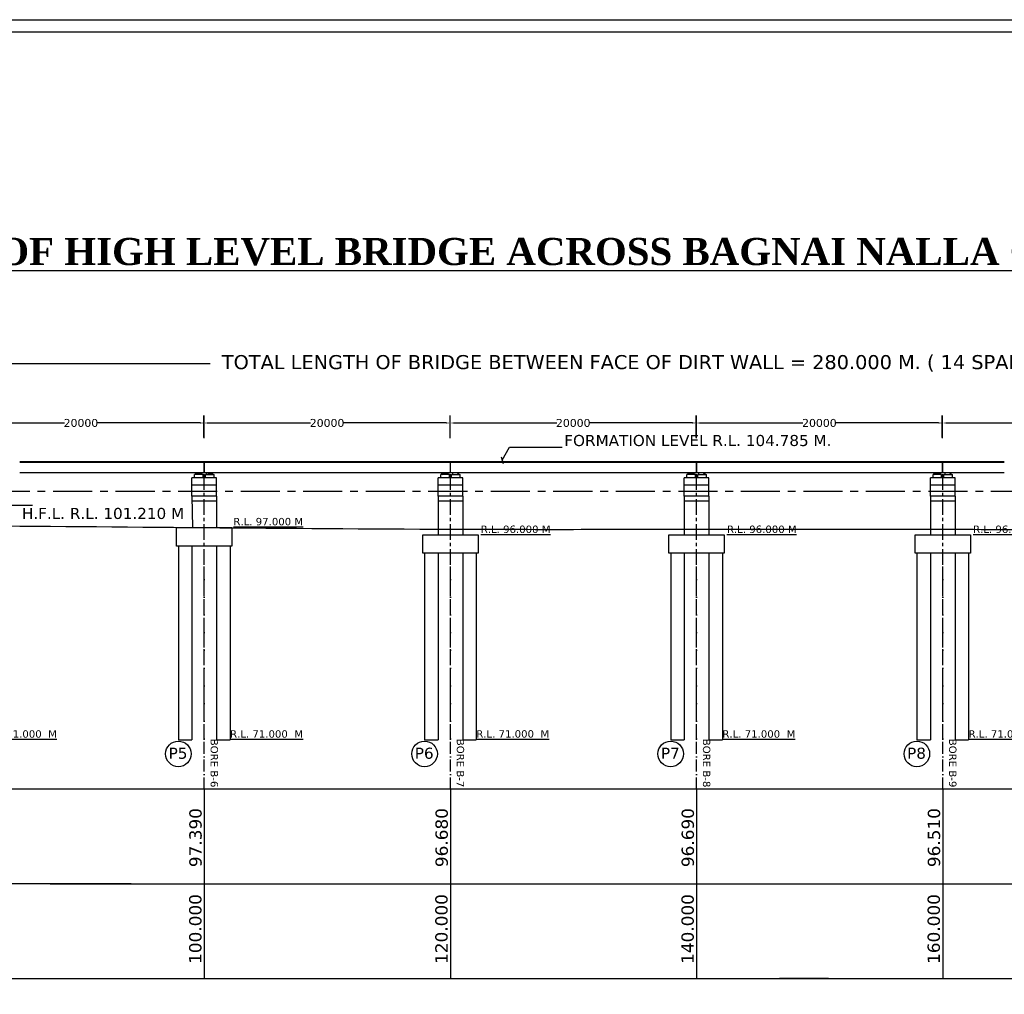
# Model space of a CAD drawing. Header units: millimetres. Extents: x -7746077780 to -3844657605, y -13315294818 to -6656873469.
# Tile 42 of 129: x -3872083861 to -3872043861, y -6657890382 to -6657850798. Entities that reach past the tile are written whole.
import ezdxf

# ---------------------------------------------------------------- set-up
doc = ezdxf.new("R2010")
doc.units = ezdxf.units.MM
doc.header["$MEASUREMENT"] = 0
doc.header["$PDMODE"] = 2
doc.linetypes.add('ACAD_ISO10W100', pattern=[18, 12, -3, 0, -3])
doc.linetypes.add('CENTER', pattern=[50.800000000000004, 31.75, -6.35, 6.35, -6.35])
for name, color, linetype in [('CHAINAGE', 7, 'Continuous'), ('H.F.L.', 7, 'Continuous'), ('SECTION', 7, 'Continuous'), ('TEX', 6, 'Continuous'), ('TEXT', 7, 'Continuous')]:
    doc.layers.add(name, color=color, linetype=linetype)
doc.styles.get("Standard").update_dxf_attribs({"font": 'verdana.ttf', "height": 250})
doc.dimstyles.new('Copy of ISO-25--------4', dxfattribs={"dimtxt": 200, "dimasz": 150, "dimexe": 300, "dimexo": 300, "dimgap": 0.02, "dimtad": 0, "dimtih": 1, "dimtoh": 1, "dimdec": 0, "dimlfac": 4, "dimdsep": 46, "dimtxsty": 'Standard', "dimcen": 150, "dimclrd": 1, "dimclre": 1, "dimclrt": 1, "dimadec": 0, "dimazin": 0, "dimtfac": 1, "dimtdec": 0, "dimtmove": 2, "dimatfit": 3, "dimfxl": 0, "dimarcsym": 0})
doc.dimstyles.new('ISO-25', dxfattribs={"dimtxt": 250, "dimasz": 200, "dimexe": 200, "dimexo": 200, "dimgap": 0.02, "dimtad": 0, "dimtih": 1, "dimtoh": 1, "dimdec": 0, "dimdsep": 46, "dimtxsty": 'Standard', "dimblk": 'OBLIQUE', "dimcen": 150, "dimclrd": 1, "dimclre": 1, "dimclrt": 1, "dimadec": 0, "dimazin": 0, "dimtfac": 1, "dimtdec": 0, "dimtmove": 2, "dimatfit": 3, "dimldrblk": 'OBLIQUE', "dimfxl": 0, "dimarcsym": 0})

# ---------------------------------------------------------------- blocks, each defined once
blk = doc.blocks.new('*D620')
at = {"layer": 'Defpoints', "color": 0, "ltscale": 20, "transparency": 16777216}
for p in [(-3872076379.489097, -6657867177.9849), (-3872086368.083364, -6657868099.066536), (-3872076379.489097, -6657868067.9849)]:
    blk.add_point(p, dxfattribs=at)
at = {"layer": 'TEX', "color": 1, "lineweight": -2, "ltscale": 20, "transparency": 16777216}
for p, q in [((-3872086368.083364, -6657867799.066536), (-3872086368.083364, -6657866877.9849)), ((-3872086218.083364, -6657867177.9849), (-3872082044.50299, -6657867177.9849)), ((-3872076529.489097, -6657867177.9849), (-3872080703.06947, -6657867177.9849)), ((-3872076379.489097, -6657867767.9849), (-3872076379.489097, -6657866877.9849))]:
    blk.add_line(p, q, dxfattribs=at)
at = {"layer": 'TEX', "color": 1, "ltscale": 20, "transparency": 16777216}
for points in [[(-3872086218.083364, -6657867152.9849), (-3872086218.083364, -6657867202.9849), (-3872086368.083364, -6657867177.9849)], [(-3872076529.489097, -6657867152.9849), (-3872076529.489097, -6657867202.9849), (-3872076379.489097, -6657867177.9849)]]:
    blk.add_solid(points, dxfattribs=at)
at = {"layer": 'TEX', "color": 1, "ltscale": 20, "transparency": 16777216, "insert": (-3872081373.78623, -6657867177.9849), "char_height": 250, "width": 3757.989820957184, "attachment_point": 5}
blk.add_mtext('{\\H1.2857x;20000}', dxfattribs=at)
blk = doc.blocks.new('*D621')
at = {"layer": 'Defpoints', "color": 0, "ltscale": 20, "transparency": 16777216}
for p in [(-3872066379.489105, -6657867177.984941), (-3872076368.083372, -6657868099.066578), (-3872066379.489105, -6657868067.984941)]:
    blk.add_point(p, dxfattribs=at)
at = {"layer": 'TEX', "color": 1, "lineweight": -2, "ltscale": 20, "transparency": 16777216}
for p, q in [((-3872076368.083372, -6657867799.066578), (-3872076368.083372, -6657866877.984941)), ((-3872076218.083372, -6657867177.984941), (-3872072044.502998, -6657867177.984941)), ((-3872066529.489105, -6657867177.984941), (-3872070703.069479, -6657867177.984941)), ((-3872066379.489105, -6657867767.984941), (-3872066379.489105, -6657866877.984941))]:
    blk.add_line(p, q, dxfattribs=at)
at = {"layer": 'TEX', "color": 1, "ltscale": 20, "transparency": 16777216}
for points in [[(-3872076218.083372, -6657867152.984941), (-3872076218.083372, -6657867202.984941), (-3872076368.083372, -6657867177.984941)], [(-3872066529.489105, -6657867152.984941), (-3872066529.489105, -6657867202.984941), (-3872066379.489105, -6657867177.984941)]]:
    blk.add_solid(points, dxfattribs=at)
at = {"layer": 'TEX', "color": 1, "ltscale": 20, "transparency": 16777216, "insert": (-3872071373.786239, -6657867177.984941), "char_height": 250, "width": 3757.989820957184, "attachment_point": 5}
blk.add_mtext('{\\H1.2857x;20000}', dxfattribs=at)
blk = doc.blocks.new('*D622')
at = {"layer": 'Defpoints', "color": 0, "ltscale": 20, "transparency": 16777216}
for p in [(-3872056379.489097, -6657867177.984878), (-3872066368.083363, -6657868099.066514), (-3872056379.489097, -6657868067.984878)]:
    blk.add_point(p, dxfattribs=at)
at = {"layer": 'TEX', "color": 1, "lineweight": -2, "ltscale": 20, "transparency": 16777216}
for p, q in [((-3872066368.083363, -6657867799.066514), (-3872066368.083363, -6657866877.984878)), ((-3872066218.083363, -6657867177.984878), (-3872062044.50299, -6657867177.984878)), ((-3872056529.489097, -6657867177.984878), (-3872060703.06947, -6657867177.984878)), ((-3872056379.489097, -6657867767.984878), (-3872056379.489097, -6657866877.984878))]:
    blk.add_line(p, q, dxfattribs=at)
at = {"layer": 'TEX', "color": 1, "ltscale": 20, "transparency": 16777216}
for points in [[(-3872066218.083363, -6657867152.984878), (-3872066218.083363, -6657867202.984878), (-3872066368.083363, -6657867177.984878)], [(-3872056529.489097, -6657867152.984878), (-3872056529.489097, -6657867202.984878), (-3872056379.489097, -6657867177.984878)]]:
    blk.add_solid(points, dxfattribs=at)
at = {"layer": 'TEX', "color": 1, "ltscale": 20, "transparency": 16777216, "insert": (-3872061373.78623, -6657867177.984878), "char_height": 250, "width": 3757.989820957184, "attachment_point": 5}
blk.add_mtext('{\\H1.2857x;20000}', dxfattribs=at)
blk = doc.blocks.new('*D623')
at = {"layer": 'Defpoints', "color": 0, "ltscale": 20, "transparency": 16777216}
for p in [(-3872046379.489105, -6657867177.984937), (-3872056368.083371, -6657868099.066573), (-3872046379.489105, -6657868067.984937)]:
    blk.add_point(p, dxfattribs=at)
at = {"layer": 'TEX', "color": 1, "lineweight": -2, "ltscale": 20, "transparency": 16777216}
for p, q in [((-3872056368.083371, -6657867799.066573), (-3872056368.083371, -6657866877.984937)), ((-3872056218.083371, -6657867177.984937), (-3872052044.502997, -6657867177.984937)), ((-3872046529.489105, -6657867177.984937), (-3872050703.069478, -6657867177.984937)), ((-3872046379.489105, -6657867767.984937), (-3872046379.489105, -6657866877.984937))]:
    blk.add_line(p, q, dxfattribs=at)
at = {"layer": 'TEX', "color": 1, "ltscale": 20, "transparency": 16777216}
for points in [[(-3872056218.083371, -6657867152.984937), (-3872056218.083371, -6657867202.984937), (-3872056368.083371, -6657867177.984937)], [(-3872046529.489105, -6657867152.984937), (-3872046529.489105, -6657867202.984937), (-3872046379.489105, -6657867177.984937)]]:
    blk.add_solid(points, dxfattribs=at)
at = {"layer": 'TEX', "color": 1, "ltscale": 20, "transparency": 16777216, "insert": (-3872051373.786238, -6657867177.984937), "char_height": 250, "width": 3757.989820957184, "attachment_point": 5}
blk.add_mtext('{\\H1.2857x;20000}', dxfattribs=at)
blk = doc.blocks.new('*D624')
at = {"layer": 'Defpoints', "color": 0, "ltscale": 20, "transparency": 16777216}
for p in [(-3872036379.489105, -6657867177.984941), (-3872046368.083372, -6657868099.066577), (-3872036379.489105, -6657868067.984941)]:
    blk.add_point(p, dxfattribs=at)
at = {"layer": 'TEX', "color": 1, "lineweight": -2, "ltscale": 20, "transparency": 16777216}
for p, q in [((-3872046368.083372, -6657867799.066577), (-3872046368.083372, -6657866877.984941)), ((-3872046218.083372, -6657867177.984941), (-3872042044.502998, -6657867177.984941)), ((-3872036529.489105, -6657867177.984941), (-3872040703.069479, -6657867177.984941)), ((-3872036379.489105, -6657867767.984941), (-3872036379.489105, -6657866877.984941))]:
    blk.add_line(p, q, dxfattribs=at)
at = {"layer": 'TEX', "color": 1, "ltscale": 20, "transparency": 16777216}
for points in [[(-3872046218.083372, -6657867152.984941), (-3872046218.083372, -6657867202.984941), (-3872046368.083372, -6657867177.984941)], [(-3872036529.489105, -6657867152.984941), (-3872036529.489105, -6657867202.984941), (-3872036379.489105, -6657867177.984941)]]:
    blk.add_solid(points, dxfattribs=at)
at = {"layer": 'TEX', "color": 1, "ltscale": 20, "transparency": 16777216, "insert": (-3872041373.786239, -6657867177.984941), "char_height": 250, "width": 3757.989820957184, "attachment_point": 5}
blk.add_mtext('{\\H1.2857x;20000}', dxfattribs=at)
blk = doc.blocks.new('*D630')
at = {"layer": 'Defpoints', "color": 0, "ltscale": 20, "transparency": 16777216}
for p in [(-3871986367.617583, -6657864737.818651), (-3872126350.004935, -6657868789.066581), (-3871986366.533581, -6657868751.258024)]:
    blk.add_point(p, dxfattribs=at)
at = {"layer": 'TEX', "color": 1, "lineweight": -2, "ltscale": 20, "transparency": 16777216}
for p, q in [((-3872126350.085963, -6657868489.066592), (-3872126351.169965, -6657864475.627217)), ((-3872126201.088942, -6657864775.586693), (-3872076129.18158, -6657864762.062621)), ((-3871986517.617577, -6657864737.859165), (-3872036589.524941, -6657864751.383237)), ((-3871986366.614609, -6657868451.258036), (-3871986367.698611, -6657864437.818662))]:
    blk.add_line(p, q, dxfattribs=at)
at = {"layer": 'TEX', "color": 1, "ltscale": 20, "transparency": 16777216}
for points in [[(-3872126201.095694, -6657864750.586694), (-3872126201.08219, -6657864800.586692), (-3872126351.088937, -6657864775.627207)], [(-3871986517.624329, -6657864712.859166), (-3871986517.610825, -6657864762.859164), (-3871986367.617583, -6657864737.818651)]]:
    blk.add_solid(points, dxfattribs=at)
at = {"layer": 'TEX', "color": 1, "ltscale": 20, "transparency": 16777216, "insert": (-3872056359.35326, -6657864756.722929), "char_height": 250, "width": 54045.81381654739, "attachment_point": 5}
blk.add_mtext('{\\H2.2857x;TOTAL LENGTH OF BRIDGE BETWEEN FACE OF DIRT WALL = 280.000 M. ( 14 SPAN OF 20.000 M. )}', dxfattribs=at)

msp = doc.modelspace()

# ---------------------------------------------------------------- hatches: boundary and pattern name
at = {"linetype": 'Continuous', "ltscale": 0.05}
h = msp.add_hatch(dxfattribs=at)
h.set_pattern_fill('ANSI31', color=252, scale=100, style=0)
h.set_pattern_definition([(45, (-731753.3322410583, -638373.7280435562), (-8.838834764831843, 8.838834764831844), [])])
h.paths.add_polyline_path([(-3872076456.42355, -6657869201.51366), (-3872076456.42355, -6657869276.51366), (-3872076631.42355, -6657869276.513659), (-3872076631.42355, -6657869201.513659)])
h.paths.add_polyline_path([(-3872076631.42355, -6657869276.51366), (-3872076706.42355, -6657869276.51366), (-3872076706.42355, -6657869201.513659), (-3872076631.42355, -6657869201.513659)])
h = msp.add_hatch(dxfattribs=at)
h.set_pattern_fill('ANSI31', color=252, scale=100, style=0)
h.set_pattern_definition([(45.00000000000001, (-1935544086.260648, -3329047753.797543), (-8.838834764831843, 8.838834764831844), [])])
h.paths.add_polyline_path([(-3872076266.397799, -6657869201.51366), (-3872076266.397799, -6657869276.51366), (-3872076091.397799, -6657869276.513659), (-3872076091.397799, -6657869201.513659)])
h.paths.add_polyline_path([(-3872076091.397799, -6657869276.51366), (-3872076016.397799, -6657869276.51366), (-3872076016.397799, -6657869201.513659), (-3872076091.397799, -6657869201.513659)])
h = msp.add_hatch(dxfattribs=at)
h.set_pattern_fill('ANSI31', color=252, scale=100, style=0)
h.set_pattern_definition([(45, (-721753.3322410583, -638373.7280550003), (-8.838834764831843, 8.838834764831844), [])])
h.paths.add_polyline_path([(-3872066456.42355, -6657869201.513672), (-3872066456.42355, -6657869276.513672), (-3872066631.42355, -6657869276.51367), (-3872066631.42355, -6657869201.51367)])
h.paths.add_polyline_path([(-3872066631.42355, -6657869276.513672), (-3872066706.42355, -6657869276.513672), (-3872066706.42355, -6657869201.51367), (-3872066631.42355, -6657869201.51367)])
h = msp.add_hatch(dxfattribs=at)
h.set_pattern_fill('ANSI31', color=252, scale=100, style=0)
h.set_pattern_definition([(45.00000000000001, (-1935534086.260648, -3329047753.797554), (-8.838834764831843, 8.838834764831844), [])])
h.paths.add_polyline_path([(-3872066266.397799, -6657869201.513672), (-3872066266.397799, -6657869276.513672), (-3872066091.397799, -6657869276.51367), (-3872066091.397799, -6657869201.51367)])
h.paths.add_polyline_path([(-3872066091.397799, -6657869276.513672), (-3872066016.397799, -6657869276.513672), (-3872066016.397799, -6657869201.51367), (-3872066091.397799, -6657869201.51367)])
h = msp.add_hatch(dxfattribs=at)
h.set_pattern_fill('ANSI31', color=252, scale=100, style=0)
h.set_pattern_definition([(45, (-711753.3322410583, -638373.7280550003), (-8.838834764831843, 8.838834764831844), [])])
h.paths.add_polyline_path([(-3872056456.42355, -6657869201.513672), (-3872056456.42355, -6657869276.513672), (-3872056631.42355, -6657869276.51367), (-3872056631.42355, -6657869201.51367)])
h.paths.add_polyline_path([(-3872056631.42355, -6657869276.513672), (-3872056706.42355, -6657869276.513672), (-3872056706.42355, -6657869201.51367), (-3872056631.42355, -6657869201.51367)])
h = msp.add_hatch(dxfattribs=at)
h.set_pattern_fill('ANSI31', color=252, scale=100, style=0)
h.set_pattern_definition([(45.00000000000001, (-1935524086.260648, -3329047753.797554), (-8.838834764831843, 8.838834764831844), [])])
h.paths.add_polyline_path([(-3872056266.397799, -6657869201.513672), (-3872056266.397799, -6657869276.513672), (-3872056091.397799, -6657869276.51367), (-3872056091.397799, -6657869201.51367)])
h.paths.add_polyline_path([(-3872056091.397799, -6657869276.513672), (-3872056016.397799, -6657869276.513672), (-3872056016.397799, -6657869201.51367), (-3872056091.397799, -6657869201.51367)])
h = msp.add_hatch(dxfattribs=at)
h.set_pattern_fill('ANSI31', color=252, scale=100, style=0)
h.set_pattern_definition([(45, (-701753.3322410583, -638373.7280750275), (-8.838834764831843, 8.838834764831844), [])])
h.paths.add_polyline_path([(-3872046456.42355, -6657869201.513692), (-3872046456.42355, -6657869276.513692), (-3872046631.42355, -6657869276.51369), (-3872046631.42355, -6657869201.51369)])
h.paths.add_polyline_path([(-3872046631.42355, -6657869276.513692), (-3872046706.42355, -6657869276.513692), (-3872046706.42355, -6657869201.51369), (-3872046631.42355, -6657869201.51369)])
h = msp.add_hatch(dxfattribs=at)
h.set_pattern_fill('ANSI31', color=252, scale=100, style=0)
h.set_pattern_definition([(45.00000000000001, (-1935514086.260648, -3329047753.797574), (-8.838834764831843, 8.838834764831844), [])])
h.paths.add_polyline_path([(-3872046266.397799, -6657869201.513692), (-3872046266.397799, -6657869276.513692), (-3872046091.397799, -6657869276.51369), (-3872046091.397799, -6657869201.51369)])
h.paths.add_polyline_path([(-3872046091.397799, -6657869276.513692), (-3872046016.397799, -6657869276.513692), (-3872046016.397799, -6657869201.51369), (-3872046091.397799, -6657869201.51369)])

# ---------------------------------------------------------------- linework, layer by layer
at = {"color": 252, "linetype": 'Continuous', "ltscale": 0.05}
for p, q in [((-3872076366.410647, -6657868751.491381), (-3872083856.410647, -6657868751.491381)), ((-3872076366.410648, -6657868789.066542), (-3872083856.410647, -6657868789.06654)), ((-3872076366.410675, -6657869201.303206), (-3872076366.410675, -6657868751.491381)), ((-3872076366.410667, -6657869201.303218), (-3872076366.410666, -6657868751.491381)), ((-3872076366.410646, -6657869201.513649), (-3872076366.410646, -6657868751.491381)), ((-3872073866.410648, -6657868751.491392), (-3872076356.410684, -6657868751.491391)), ((-3872073866.410647, -6657868751.491394), (-3872076356.410684, -6657868751.491394)), ((-3872076356.410683, -6657869201.513669), (-3872076356.410684, -6657868751.491395)), ((-3872073866.410649, -6657868789.066553), (-3872076356.410684, -6657868789.066554)), ((-3872073866.410648, -6657868789.066555), (-3872076356.410684, -6657868789.066555)), ((-3872076356.410675, -6657869201.513661), (-3872076356.410675, -6657868751.491395)), ((-3872066366.410647, -6657868751.491392), (-3872073856.410647, -6657868751.491392)), ((-3872066366.410648, -6657868789.066553), (-3872073856.410647, -6657868789.066551)), ((-3872066366.410675, -6657869201.303218), (-3872066366.410675, -6657868751.491392)), ((-3872066366.410667, -6657869201.303229), (-3872066366.410666, -6657868751.491392)), ((-3872066366.410646, -6657869201.51366), (-3872066366.410646, -6657868751.491392)), ((-3872063866.410648, -6657868751.491404), (-3872066356.410684, -6657868751.491403)), ((-3872063866.410647, -6657868751.491405), (-3872066356.410684, -6657868751.491405)), ((-3872066356.410683, -6657869201.51368), (-3872066356.410684, -6657868751.491406)), ((-3872063866.410649, -6657868789.066565), (-3872066356.410684, -6657868789.066566)), ((-3872063866.410648, -6657868789.066566), (-3872066356.410684, -6657868789.066566)), ((-3872066356.410675, -6657869201.513673), (-3872066356.410675, -6657868751.491406)), ((-3872056366.410647, -6657868751.491404), (-3872063856.410647, -6657868751.491404)), ((-3872056366.410648, -6657868789.066565), (-3872063856.410647, -6657868789.066563)), ((-3872056366.410675, -6657869201.303218), (-3872056366.410675, -6657868751.491392)), ((-3872056366.410667, -6657869201.303229), (-3872056366.410666, -6657868751.491392)), ((-3872056366.410646, -6657869201.513672), (-3872056366.410646, -6657868751.491404)), ((-3872053866.410648, -6657868751.491404), (-3872056356.410684, -6657868751.491403)), ((-3872053866.410647, -6657868751.491405), (-3872056356.410684, -6657868751.491405)), ((-3872056356.410683, -6657869201.51368), (-3872056356.410684, -6657868751.491406)), ((-3872053866.410649, -6657868789.066565), (-3872056356.410684, -6657868789.066566)), ((-3872053866.410648, -6657868789.066566), (-3872056356.410684, -6657868789.066566)), ((-3872056356.410675, -6657869201.513673), (-3872056356.410675, -6657868751.491406)), ((-3872046366.410647, -6657868751.491404), (-3872053856.410647, -6657868751.491404)), ((-3872046366.410648, -6657868789.066565), (-3872053856.410647, -6657868789.066563)), ((-3872046366.410675, -6657869201.303238), (-3872046366.410675, -6657868751.491412)), ((-3872046366.410667, -6657869201.303249), (-3872046366.410666, -6657868751.491412)), ((-3872046366.410646, -6657869201.513672), (-3872046366.410646, -6657868751.491404)), ((-3872043866.410648, -6657868751.491424), (-3872046356.410684, -6657868751.491423)), ((-3872046356.410683, -6657869201.5137), (-3872046356.410684, -6657868751.491426)), ((-3872043866.410647, -6657868751.491426), (-3872046356.410684, -6657868751.491426)), ((-3872043866.410649, -6657868789.066585), (-3872046356.410684, -6657868789.066586)), ((-3872043866.410648, -6657868789.066586), (-3872046356.410684, -6657868789.066586)), ((-3872046356.410675, -6657869201.513693), (-3872046356.410675, -6657868751.491426)), ((-3872076366.410647, -6657869201.513649), (-3872083856.410647, -6657869201.513651)), ((-3872076861.410676, -6657870151.353549), (-3872076861.410676, -6657869401.35355)), ((-3872075861.410674, -6657869401.35355), (-3872076861.410676, -6657869401.35355)), ((-3872076036.410675, -6657869401.35355), (-3872076811.410675, -6657869401.35355)), ((-3872076406.410675, -6657869276.513659), (-3872076756.436424, -6657869276.513659)), ((-3872076756.436424, -6657869401.35355), (-3872076756.436424, -6657869276.513659)), ((-3872076706.42355, -6657869276.513659), (-3872076706.42355, -6657869201.513659)), ((-3872076706.42355, -6657869201.513659), (-3872076456.423549, -6657869201.513659)), ((-3872076456.42355, -6657869276.51366), (-3872076456.42355, -6657869201.51366)), ((-3872076406.410675, -6657869401.35355), (-3872076406.410675, -6657869276.513659)), ((-3872073866.410648, -6657869201.51366), (-3872076356.410684, -6657869201.51366)), ((-3872073866.410647, -6657869201.513662), (-3872076356.410684, -6657869201.513662)), ((-3872076316.410673, -6657869276.513659), (-3872075966.384924, -6657869276.513659)), ((-3872076316.410673, -6657869401.35355), (-3872076316.410673, -6657869276.513659)), ((-3872076266.397799, -6657869276.51366), (-3872076266.397799, -6657869201.51366)), ((-3872076016.397799, -6657869276.513659), (-3872076016.397799, -6657869201.513659)), ((-3872075966.384924, -6657869401.35355), (-3872075966.384924, -6657869276.513659)), ((-3872075861.410674, -6657870151.35355), (-3872075861.410674, -6657869401.35355)), ((-3872066366.410647, -6657869201.51366), (-3872073856.410647, -6657869201.513662)), ((-3872066861.410676, -6657870151.35356), (-3872066861.410676, -6657869401.353561)), ((-3872065861.410674, -6657869401.353561), (-3872066861.410676, -6657869401.353561)), ((-3872066036.410675, -6657869401.353561), (-3872066811.410675, -6657869401.353561)), ((-3872066406.410675, -6657869276.51367), (-3872066756.436424, -6657869276.51367)), ((-3872066756.436424, -6657869401.353561), (-3872066756.436424, -6657869276.51367)), ((-3872066706.42355, -6657869276.51367), (-3872066706.42355, -6657869201.51367)), ((-3872066706.42355, -6657869201.51367), (-3872066456.423549, -6657869201.51367)), ((-3872066456.42355, -6657869276.513672), (-3872066456.42355, -6657869201.513672)), ((-3872066406.410675, -6657869401.353561), (-3872066406.410675, -6657869276.51367)), ((-3872063866.410648, -6657869201.513672), (-3872066356.410684, -6657869201.513672)), ((-3872063866.410647, -6657869201.513674), (-3872066356.410684, -6657869201.513674)), ((-3872066316.410673, -6657869276.51367), (-3872065966.384924, -6657869276.51367)), ((-3872066316.410673, -6657869401.353561), (-3872066316.410673, -6657869276.51367)), ((-3872066266.397799, -6657869276.513672), (-3872066266.397799, -6657869201.513672)), ((-3872066016.397799, -6657869276.51367), (-3872066016.397799, -6657869201.51367)), ((-3872065966.384924, -6657869401.353561), (-3872065966.384924, -6657869276.51367)), ((-3872065861.410674, -6657870151.353561), (-3872065861.410674, -6657869401.353561)), ((-3872056366.410647, -6657869201.513672), (-3872063856.410647, -6657869201.513674)), ((-3872056861.410676, -6657870151.35356), (-3872056861.410676, -6657869401.353561)), ((-3872055861.410674, -6657869401.353561), (-3872056861.410676, -6657869401.353561)), ((-3872056036.410675, -6657869401.353561), (-3872056811.410675, -6657869401.353561)), ((-3872056406.410675, -6657869276.51367), (-3872056756.436424, -6657869276.51367)), ((-3872056756.436424, -6657869401.353561), (-3872056756.436424, -6657869276.51367)), ((-3872056706.42355, -6657869276.51367), (-3872056706.42355, -6657869201.51367)), ((-3872056706.42355, -6657869201.51367), (-3872056456.423549, -6657869201.51367)), ((-3872056456.42355, -6657869276.513672), (-3872056456.42355, -6657869201.513672)), ((-3872056406.410675, -6657869401.353561), (-3872056406.410675, -6657869276.51367)), ((-3872053866.410648, -6657869201.513672), (-3872056356.410684, -6657869201.513672)), ((-3872053866.410647, -6657869201.513674), (-3872056356.410684, -6657869201.513674)), ((-3872056316.410673, -6657869276.51367), (-3872055966.384924, -6657869276.51367)), ((-3872056316.410673, -6657869401.353561), (-3872056316.410673, -6657869276.51367)), ((-3872056266.397799, -6657869276.513672), (-3872056266.397799, -6657869201.513672)), ((-3872056016.397799, -6657869276.51367), (-3872056016.397799, -6657869201.51367)), ((-3872055966.384924, -6657869401.353561), (-3872055966.384924, -6657869276.51367)), ((-3872055861.410674, -6657870151.353561), (-3872055861.410674, -6657869401.353561)), ((-3872046366.410647, -6657869201.513672), (-3872053856.410647, -6657869201.513674)), ((-3872046861.410676, -6657870151.35358), (-3872046861.410676, -6657869401.353581)), ((-3872045861.410674, -6657869401.353581), (-3872046861.410676, -6657869401.353581)), ((-3872046036.410675, -6657869401.353581), (-3872046811.410675, -6657869401.353581)), ((-3872046406.410675, -6657869276.51369), (-3872046756.436424, -6657869276.51369)), ((-3872046756.436424, -6657869401.353581), (-3872046756.436424, -6657869276.51369)), ((-3872046706.42355, -6657869276.51369), (-3872046706.42355, -6657869201.51369)), ((-3872046706.42355, -6657869201.51369), (-3872046456.423549, -6657869201.51369)), ((-3872046456.42355, -6657869276.513692), (-3872046456.42355, -6657869201.513692)), ((-3872046406.410675, -6657869401.353581), (-3872046406.410675, -6657869276.51369)), ((-3872043866.410648, -6657869201.513692), (-3872046356.410684, -6657869201.513692)), ((-3872043866.410647, -6657869201.513694), (-3872046356.410684, -6657869201.513694)), ((-3872046316.410673, -6657869276.51369), (-3872045966.384924, -6657869276.51369)), ((-3872046316.410673, -6657869401.353581), (-3872046316.410673, -6657869276.51369)), ((-3872046266.397799, -6657869276.513692), (-3872046266.397799, -6657869201.513692)), ((-3872046016.397799, -6657869276.51369), (-3872046016.397799, -6657869201.51369)), ((-3872045966.384924, -6657869401.353581), (-3872045966.384924, -6657869276.51369)), ((-3872045861.410674, -6657870151.353581), (-3872045861.410674, -6657869401.353581)), ((-3872075861.410673, -6657869701.353551), (-3872076861.410676, -6657869701.353551)), ((-3872065861.410673, -6657869701.353562), (-3872066861.410676, -6657869701.353562)), ((-3872055861.410673, -6657869701.353562), (-3872056861.410676, -6657869701.353562)), ((-3872045861.410673, -6657869701.353582), (-3872046861.410676, -6657869701.353582)), ((-3872075861.410674, -6657870151.353551), (-3872076861.410676, -6657870151.35355)), ((-3872076861.410676, -6657870151.35355), (-3872076847.329126, -6657871420.116226)), ((-3872075861.410674, -6657870351.35355), (-3872076861.410675, -6657870351.353554)), ((-3872075861.410674, -6657870151.353551), (-3872075861.410674, -6657871424.301474)), ((-3872065861.410674, -6657870151.353562), (-3872066861.410676, -6657870151.353561)), ((-3872066861.410676, -6657870151.353561), (-3872066861.410676, -6657871717.399917)), ((-3872065861.410674, -6657870351.353561), (-3872066861.410675, -6657870351.353565)), ((-3872065861.410674, -6657870151.353562), (-3872065861.410674, -6657871717.399917)), ((-3872055861.410674, -6657870151.353562), (-3872056861.410676, -6657870151.353561)), ((-3872056861.410676, -6657870151.353561), (-3872056861.410676, -6657871717.399917)), ((-3872055861.410674, -6657870351.353561), (-3872056861.410675, -6657870351.353565)), ((-3872055861.410674, -6657870151.353562), (-3872055861.410674, -6657871717.399917)), ((-3872045861.410674, -6657870151.353582), (-3872046861.410676, -6657870151.353581)), ((-3872046861.410676, -6657870151.353581), (-3872046861.410676, -6657871717.399937)), ((-3872045861.410674, -6657870351.353581), (-3872046861.410675, -6657870351.353585)), ((-3872045861.410674, -6657870151.353582), (-3872045861.410674, -6657871717.399937)), ((-3872077411.410676, -6657872174.301473), (-3872077411.410666, -6657880050.733249)), ((-3872076861.410672, -6657872174.301473), (-3872076861.410672, -6657880050.733249)), ((-3872075861.410677, -6657872174.301473), (-3872075861.410675, -6657880050.733249)), ((-3872075311.410678, -6657872174.301473), (-3872075311.410673, -6657880050.733249)), ((-3872067411.410676, -6657872467.399917), (-3872067411.410666, -6657880050.733249)), ((-3872066861.410672, -6657872467.399917), (-3872066861.410672, -6657880050.733249)), ((-3872065861.410676, -6657872467.399917), (-3872065861.410675, -6657880050.733249)), ((-3872065311.410677, -6657872467.399917), (-3872065311.410674, -6657880050.733249)), ((-3872057411.410675, -6657872467.399917), (-3872057411.410666, -6657880050.733249)), ((-3872056861.410672, -6657872467.399917), (-3872056861.410672, -6657880050.733249)), ((-3872055861.410677, -6657872467.399917), (-3872055861.410675, -6657880050.733249)), ((-3872055311.410677, -6657872467.399917), (-3872055311.410674, -6657880050.733249)), ((-3872047411.410676, -6657872467.399916), (-3872047411.410666, -6657880050.733249)), ((-3872046861.410672, -6657872467.399916), (-3872046861.410672, -6657880050.733249)), ((-3872045861.410676, -6657872467.399916), (-3872045861.410675, -6657880050.733249)), ((-3872045311.410677, -6657872467.399916), (-3872045311.410674, -6657880050.733249))]:
    msp.add_line(p, q, dxfattribs=at)
at = {"color": 251, "linetype": 'Continuous', "ltscale": 0.05}
for p, q in [((-3872077411.410666, -6657880050.733359), (-3872076861.410667, -6657880050.73336)), ((-3872075861.410671, -6657880050.733359), (-3872075311.410671, -6657880050.73336)), ((-3872067411.410666, -6657880050.733249), (-3872066861.410668, -6657880050.73325)), ((-3872065861.410672, -6657880050.733249), (-3872065311.410672, -6657880050.73325)), ((-3872057411.410666, -6657880050.733323), (-3872056861.410668, -6657880050.733324)), ((-3872055861.410672, -6657880050.733323), (-3872055311.410672, -6657880050.733324)), ((-3872047411.410667, -6657880050.733311), (-3872046861.410669, -6657880050.733312)), ((-3872045861.410672, -6657880050.733311), (-3872045311.410672, -6657880050.733312))]:
    msp.add_line(p, q, dxfattribs=at)
for points in [[(-3872077486.410681, -6657871424.301474), (-3872075236.410683, -6657871424.301474), (-3872075236.410683, -6657872174.301473), (-3872077486.410681, -6657872174.301473)], [(-3872067486.410677, -6657871717.399917), (-3872065236.410678, -6657871717.399917), (-3872065236.410678, -6657872467.399916), (-3872067486.410677, -6657872467.399916)], [(-3872057486.410677, -6657871717.399917), (-3872055236.410678, -6657871717.399917), (-3872055236.410678, -6657872467.399916), (-3872057486.410677, -6657872467.399916)], [(-3872047486.410677, -6657871717.399937), (-3872045236.410678, -6657871717.399937), (-3872045236.410678, -6657872467.399936), (-3872047486.410677, -6657872467.399936)]]:
    msp.add_lwpolyline(points, close=True, dxfattribs=at)
at = {"layer": 'H.F.L.', "color": 1, "linetype": 'CENTER', "ltscale": 50}
msp.add_line((-3872133303.332241, -6657869941.14659), (-3871981173.332241, -6657869941.14659), dxfattribs=at)
at = {"layer": 'SECTION', "color": 6, "ltscale": 20}
for centre in [(-3872077414.021481, -6657880617.984918), (-3872067414.021481, -6657880617.984904), (-3872057414.021482, -6657880617.984891), (-3872047414.021482, -6657880617.98488)]:
    msp.add_circle(centre, 519.3107600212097, dxfattribs=at)
at = {"layer": 'TEX', "color": 4, "linetype": 'CENTER', "ltscale": 20}
for p, q in [((-3872076361.410655, -6657880050.733249), (-3872076361.410668, -6657868751.258029)), ((-3872076361.410667, -6657880050.73325), (-3872076361.410667, -6657868751.258029)), ((-3872066361.410655, -6657880050.733249), (-3872066361.410668, -6657868751.25804)), ((-3872066361.410667, -6657880050.73325), (-3872066361.410667, -6657868751.25804)), ((-3872056361.410656, -6657880050.733249), (-3872056361.410668, -6657868751.25804)), ((-3872056361.410666, -6657880050.73325), (-3872056361.410667, -6657868751.25804)), ((-3872046361.410656, -6657880050.733249), (-3872046361.410668, -6657868751.25806)), ((-3872046361.410667, -6657880050.73325), (-3872046361.410667, -6657868751.25806))]:
    msp.add_line(p, q, dxfattribs=at)
at = {"layer": 'TEX', "color": 5, "linetype": 'ACAD_ISO10W100', "ltscale": 40}
for p, q in [((-3872076361.410659, -6657882050.733293), (-3872076361.410658, -6657873010.733293)), ((-3872066361.410659, -6657882050.733293), (-3872066361.410658, -6657873010.733293)), ((-3872056361.410659, -6657882050.733293), (-3872056361.410658, -6657873010.733293)), ((-3872046361.410659, -6657882050.733293), (-3872046361.410658, -6657873010.733293))]:
    msp.add_line(p, q, dxfattribs=at)
at = {"layer": 'TEX', "color": 3, "ltscale": 20}
for p, q in [((-3872076361.410659, -6657882050.733218), (-3872076361.410659, -6657889733.216477)), ((-3872076361.410659, -6657882050.73323), (-3872076361.410659, -6657889733.216489)), ((-3872066361.410659, -6657882050.73323), (-3872066361.410659, -6657889733.216489)), ((-3872066361.410659, -6657882050.733241), (-3872066361.410659, -6657889733.2165)), ((-3872056361.410659, -6657882050.73323), (-3872056361.410659, -6657889733.216489)), ((-3872056361.410659, -6657882050.733241), (-3872056361.410659, -6657889733.2165)), ((-3872046361.410659, -6657882050.733207), (-3872046361.410659, -6657889733.216466)), ((-3872046361.410659, -6657882050.733218), (-3872046361.410659, -6657889733.216477)), ((-3872079338.575176, -6657885891.974871), (-3872143023.332241, -6657885891.974871)), ((-3872082628.575176, -6657885891.974871), (-3871978979.854357, -6657885891.974873))]:
    msp.add_line(p, q, dxfattribs=at)
at = {"layer": 'TEX', "color": 0, "ltscale": 20}
for p, q in [((-3872050999.892723, -6657889733.216497), (-3872052999.892723, -6657889733.216497)), ((-3872052999.892723, -6657889733.216497), (-3872051999.892723, -6657889733.216497))]:
    msp.add_line(p, q, dxfattribs=at)
at = {"layer": 'TEX', "color": 7, "ltscale": 20}
for points in [[(-3871957393.332241, -6657933697.984943), (-3872149343.332241, -6657933697.984943), (-3872149343.332241, -6657850797.984943), (-3871957393.332241, -6657850797.984943)], [(-3871957603.332241, -6657933517.984943), (-3872148953.332241, -6657933517.984943), (-3872148953.332241, -6657851287.984943), (-3871957603.332241, -6657851287.984943)]]:
    msp.add_lwpolyline(points, close=True, dxfattribs=at)
at = {"layer": 'TEX', "color": 3, "ltscale": 20}
msp.add_lwpolyline([(-3872143023.332241, -6657889733.216466), (-3871978979.854357, -6657889733.216501), (-3871978979.854357, -6657882050.73325), (-3872143023.332241, -6657882050.73325)], close=True, dxfattribs=at)
msp.add_spline([(-3872136693.332241, -6657870187.984943), (-3872126361.410659, -6657870540.733207), (-3872116361.410659, -6657871207.399885), (-3872096361.410659, -6657871347.399917), (-3872086361.410665, -6657871347.399906), (-3872066361.410659, -6657871490.73323), (-3872056361.410659, -6657871490.73325), (-3872046361.410659, -6657871490.73325), (-3872036361.410659, -6657871547.399885), (-3872026361.410659, -6657871547.399885), (-3872016361.410667, -6657871547.399885), (-3872006361.410665, -6657871547.399874), (-3871996499.892723, -6657871200.73325), (-3871986361.410659, -6657870690.733248), (-3871979373.332241, -6657869777.984943)], degree=3, dxfattribs=at)

# ---------------------------------------------------------------- texts
at = {"layer": 'CHAINAGE', "color": 241}
for s, p in [('97.390', (-3872076470.060673, -6657885216.802678)), ('96.680', (-3872066470.060673, -6657885216.80269)), ('96.690', (-3872056470.060673, -6657885216.80269)), ('96.510', (-3872046470.060673, -6657885216.802667))]:
    msp.add_text(s, height=499.9999999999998, rotation=90, dxfattribs=at).set_placement(p)
at = {"layer": 'CHAINAGE', "color": 241, "char_height": 499.9999999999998, "width": 2468.374999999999, "attachment_point": 7, "rotation": 90}
for s, insert in [('100.000', (-3872076468.670113, -6657889148.062444)), ('120.000', (-3872066468.670113, -6657889148.062455)), ('140.000', (-3872056468.670113, -6657889148.062455)), ('160.000', (-3872046468.670113, -6657889148.062432))]:
    msp.add_mtext(s, dxfattribs=dict(at, insert=insert))
at = {"layer": 'SECTION', "color": 6, "ltscale": 20, "char_height": 450, "width": 1535.994933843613, "attachment_point": 1}
for s, insert in [('P5', (-3872077809.913522, -6657880365.033828)), ('P6', (-3872067809.913522, -6657880365.033814)), ('P7', (-3872057809.913523, -6657880365.033801)), ('P8', (-3872047809.913523, -6657880365.033791))]:
    msp.add_mtext(s, dxfattribs=dict(at, insert=insert))
at = {"layer": 'TEX', "insert": (-3872098756.988697, -6657859662.496914), "char_height": 1100, "width": 146125.5115191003, "attachment_point": 1}
msp.add_mtext('{\\fTimes New Roman|b1|i0|c0|p18;\\LCONSTRUCTION OF HIGH LEVEL BRIDGE ACROSS BAGNAI NALLA ON LACHKERA- LAFIN ROAD.}', dxfattribs=at)
at = {"layer": 'TEX', "color": 5, "linetype": 'ACAD_ISO10W100', "ltscale": 40, "char_height": 300, "width": 2800.98933172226, "attachment_point": 3, "rotation": 269.9999999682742}
for s, insert in [('{\\C0;BORE B-6}', (-3872075804.654664, -6657881978.248791)), ('{\\C0;BORE B-7}', (-3872065804.654664, -6657881978.248791)), ('{\\C0;BORE B-8}', (-3872055804.654664, -6657881978.248791)), ('{\\C0;BORE B-9}', (-3872045804.654664, -6657881978.248791))]:
    msp.add_mtext(s, dxfattribs=dict(at, insert=insert))
at = {"layer": 'TEXT', "color": 6, "width": 10799.796427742, "attachment_point": 2}
for s, insert, char_height in [('FORMATION LEVEL R.L. 104.785 M.', (-3872056310.185266, -6657867663.786845), 450), ('H.F.L. R.L. 101.210 M', (-3872080476.081951, -6657870626.013377), 450), ('{\\LR.L. 97.000 M}', (-3872073763.612525, -6657871032.246502), 300), ('{\\LR.L. 96.000 M}', (-3872063714.213744, -6657871344.086813), 300), ('{\\LR.L. 96.000 M}', (-3872063714.213744, -6657871344.086813), 300), ('{\\LR.L. 96.000 M}', (-3872053714.213744, -6657871344.086813), 300), ('{\\LR.L. 96.000 M}', (-3872043714.213744, -6657871344.086813), 300), ('{\\LR.L. 71.000  M}', (-3872083833.332268, -6657879657.984941), 300), ('{\\LR.L. 71.000  M}', (-3872073833.332265, -6657879657.985053), 300), ('{\\LR.L. 71.000  M}', (-3872063833.332268, -6657879655.236635), 300), ('{\\LR.L. 71.000  M}', (-3872053833.332268, -6657879657.984941), 300), ('{\\LR.L. 71.000  M}', (-3872043833.332266, -6657879657.985004), 300)]:
    msp.add_mtext(s, dxfattribs=dict(at, insert=insert, char_height=char_height))

# ---------------------------------------------------------------- dimensions: what is measured, and where the dimension line sits
at = {"layer": 'TEX', "color": 3, "ltscale": 20}
dim = msp.add_aligned_dim(p1=(-3872126350.004934, -6657868789.06658), p2=(-3871986366.53358, -6657868751.258024), distance=4013.43951940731, text='{\\H2.2857x;TOTAL LENGTH OF BRIDGE BETWEEN FACE OF DIRT WALL = 280.000 M. ( 14 SPAN OF 20.000 M. )}', dimstyle='Copy of ISO-25--------4', override={"dimtxt": 350, "dimfxl": 0.05, "dimarcsym": 2}, dxfattribs=at)
dim.commit()
dim.dimension.update_dxf_attribs({"geometry": '*D630', "text_midpoint": (-3872056359.35326, -6657864756.722929)})
for base, p1, p2, picture, middle in [((-3872076379.489097, -6657867177.9849), (-3872086368.083364, -6657868099.066536), (-3872076379.489097, -6657868067.9849), '*D620', (-3872081373.78623, -6657867177.9849)), ((-3872066379.489105, -6657867177.984941), (-3872076368.083372, -6657868099.066578), (-3872066379.489105, -6657868067.984941), '*D621', (-3872071373.786239, -6657867177.984941)), ((-3872056379.489097, -6657867177.984878), (-3872066368.083363, -6657868099.066514), (-3872056379.489097, -6657868067.984878), '*D622', (-3872061373.78623, -6657867177.984878)), ((-3872046379.489105, -6657867177.984937), (-3872056368.083371, -6657868099.066573), (-3872046379.489105, -6657868067.984937), '*D623', (-3872051373.786238, -6657867177.984937)), ((-3872036379.489105, -6657867177.984941), (-3872046368.083372, -6657868099.066577), (-3872036379.489105, -6657868067.984941), '*D624', (-3872041373.786239, -6657867177.984941))]:
    dim = msp.add_linear_dim(base=base, p1=p1, p2=p2, text='{\\H1.2857x;20000}', dimstyle='Copy of ISO-25--------4', override={"dimtxt": 350, "dimfxl": 0.05, "dimarcsym": 2}, dxfattribs=at)
    dim.commit()
    dim.dimension.update_dxf_attribs({"geometry": picture, "text_midpoint": middle})

# ---------------------------------------------------------------- leaders
at = {"layer": 'TEX', "ltscale": 20}
for points in [[(-3872064260.119726, -6657868692.523234), (-3872063965.942663, -6657868161.933137), (-3872061821.738582, -6657868161.933137)], [(-3872085163.332241, -6657869980.73325), (-3872084869.155178, -6657870511.323347), (-3872083343.332241, -6657870511.323347)]]:
    msp.add_leader(points, dimstyle='ISO-25', override={"dimgap": 0.02, "dimtad": 0}, dxfattribs=at)

doc.saveas('drawing.dxf')
